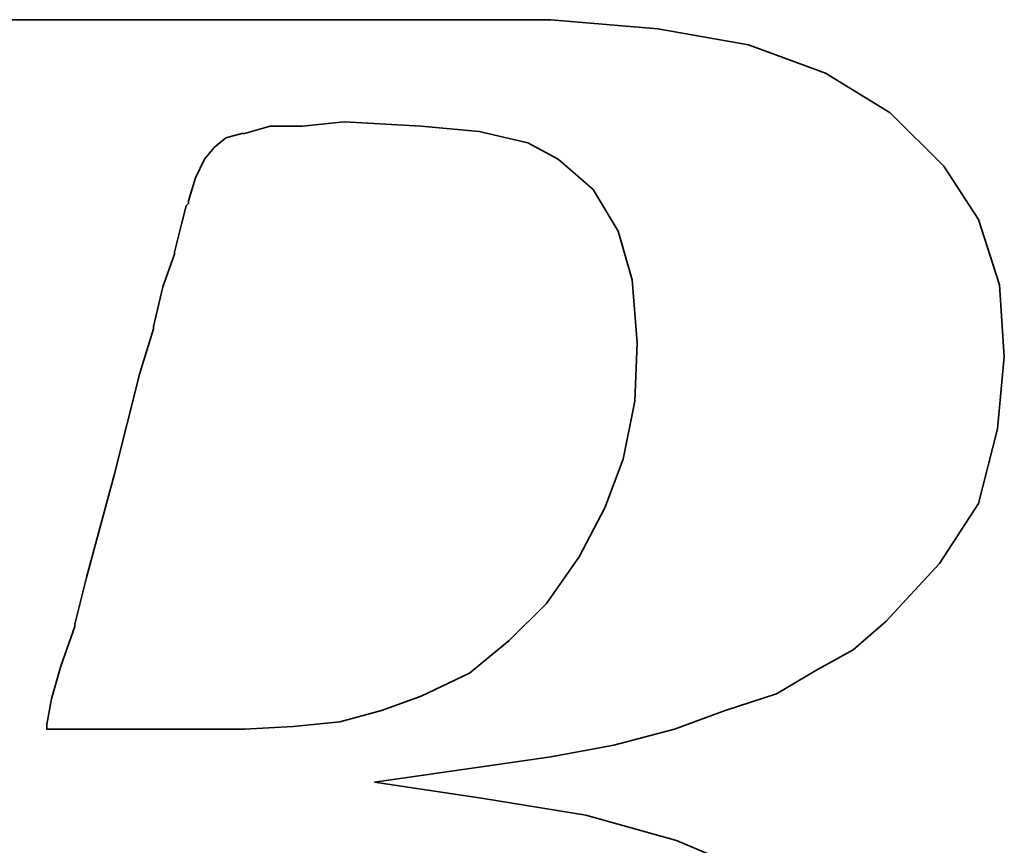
# Model space of a CAD drawing. Header units: millimetres. Extents: x 2 to 201, y -2 to 101.
# Tile 24 of 56: x 150.819 to 151.835, y 50.642 to 51.494. Entities that reach past the tile are written whole.
import ezdxf

# ---------------------------------------------------------------- set-up
doc = ezdxf.new("R2010")
doc.units = ezdxf.units.MM
doc.header["$LTSCALE"] = 0.1
doc.layers.add('layer 1', color=7, linetype='CONTINUOUS')

msp = doc.modelspace()

# ---------------------------------------------------------------- linework, layer by layer
at = {"layer": 'layer 1', "color": 1, "lineweight": 35}
for points, knots in [([(150.285, 50.009), (150.285, 50.009), (150.266, 49.9657), (150.266, 49.9657), (150.266, 49.9657), (150.266, 49.9657), (150.2635, 49.961), (150.2635, 49.961), (150.2635, 49.961), (150.2635, 49.961), (150.2635, 49.9585), (150.2635, 49.9585), (150.2635, 49.9585), (150.2635, 49.9585), (150.235, 49.93), (150.235, 49.93), (150.235, 49.93), (150.235, 49.93), (150.2325, 49.93), (150.2325, 49.93), (150.2325, 49.93), (150.2325, 49.93), (150.23, 49.9275), (150.23, 49.9275), (150.23, 49.9275), (150.23, 49.9275), (150.1915, 49.9082), (150.1915, 49.9082), (150.1915, 49.9082), (150.1915, 49.9082), (150.187, 49.9082), (150.187, 49.9082), (150.187, 49.9082), (150.187, 49.9082), (150.1845, 49.906), (150.1845, 49.906), (150.1845, 49.906), (150.1845, 49.906), (150.141, 49.901), (150.141, 49.901), (150.141, 49.901), (150.141, 49.901), (150.139, 49.901), (150.139, 49.901), (150.139, 49.901), (150.139, 49.901), (150.134, 49.901), (150.134, 49.901), (150.134, 49.901), (150.134, 49.901), (150.1195, 49.901), (150.1195, 49.901), (150.1195, 49.901), (150.1195, 49.901), (150.081, 49.901), (150.081, 49.901), (150.081, 49.901), (150.081, 49.901), (150.043, 49.901), (150.043, 49.901), (150.043, 49.901), (150.043, 49.901), (150.038, 49.901), (150.038, 49.901), (150.038, 49.901), (150.038, 49.901), (150.038, 49.8987), (150.038, 49.8987), (150.038, 49.8987), (150.038, 49.8987), (150.0355, 49.8962), (150.0355, 49.8962), (150.0355, 49.8962), (150.0355, 49.8962), (150.026, 49.8605), (150.026, 49.8605), (150.026, 49.8605), (150.026, 49.8605), (150.019, 49.8267), (150.019, 49.8267), (150.019, 49.8267), (150.019, 49.8267), (150.0235, 49.8267), (150.0235, 49.8267), (150.0235, 49.8267), (150.0235, 49.8267), (150.043, 49.8267), (150.043, 49.8267), (150.043, 49.8267), (150.043, 49.8267), (150.0955, 49.8267), (150.0955, 49.8267), (150.0955, 49.8267), (150.0955, 49.8267), (150.1678, 49.8267), (150.1678, 49.8267), (150.1678, 49.8267), (150.1678, 49.8267), (150.249, 49.8267), (150.249, 49.8267), (150.249, 49.8267), (150.249, 49.8267), (150.345, 49.8267), (150.345, 49.8267), (150.345, 49.8267), (150.345, 49.8267), (150.542, 49.8267), (150.542, 49.8267), (150.542, 49.8267), (150.542, 49.8267), (150.7435, 49.8267), (150.7435, 49.8267), (150.7435, 49.8267), (150.7435, 49.8267), (150.8395, 49.8267), (150.8395, 49.8267), (150.8395, 49.8267), (150.8395, 49.8267), (150.921, 49.8267), (150.921, 49.8267), (150.921, 49.8267), (150.921, 49.8267), (150.993, 49.8267), (150.993, 49.8267), (150.993, 49.8267), (150.993, 49.8267), (151.0455, 49.8267), (151.0455, 49.8267), (151.0455, 49.8267), (151.0455, 49.8267), (151.065, 49.8267), (151.065, 49.8267), (151.065, 49.8267), (151.065, 49.8267), (151.0795, 49.8267), (151.0795, 49.8267), (151.0795, 49.8267), (151.0795, 49.8267), (151.089, 49.8267), (151.089, 49.8267), (151.089, 49.8267), (151.089, 49.8267), (151.0935, 49.8267), (151.0935, 49.8267), (151.0935, 49.8267), (151.0935, 49.8267), (151.185, 49.8315), (151.185, 49.8315), (151.185, 49.8315), (151.185, 49.8315), (151.2735, 49.8435), (151.2735, 49.8435), (151.2735, 49.8435), (151.2735, 49.8435), (151.36, 49.865), (151.36, 49.865), (151.36, 49.865), (151.36, 49.865), (151.4415, 49.8915), (151.4415, 49.8915), (151.4415, 49.8915), (151.4415, 49.8915), (151.516, 49.93), (151.516, 49.93), (151.516, 49.93), (151.516, 49.93), (151.5805, 49.9657), (151.5805, 49.9657), (151.5805, 49.9657), (151.5805, 49.9657), (151.6285, 50.0042), (151.6285, 50.0042), (151.6285, 50.0042), (151.6285, 50.0042), (151.667, 50.045), (151.667, 50.045), (151.667, 50.045), (151.667, 50.045), (151.7055, 50.1005), (151.7055, 50.1005), (151.7055, 50.1005), (151.7055, 50.1005), (151.7365, 50.165), (151.7365, 50.165), (151.7365, 50.165), (151.7365, 50.165), (151.751, 50.23), (151.751, 50.23), (151.751, 50.23), (151.751, 50.23), (151.758, 50.297), (151.758, 50.297), (151.758, 50.297), (151.758, 50.297), (151.751, 50.376), (151.751, 50.376), (151.751, 50.376), (151.751, 50.376), (151.727, 50.4505), (151.727, 50.4505), (151.727, 50.4505), (151.727, 50.4505), (151.691, 50.508), (151.691, 50.508), (151.691, 50.508), (151.691, 50.508), (151.6405, 50.5635), (151.6405, 50.5635), (151.6405, 50.5635), (151.6405, 50.5635), (151.576, 50.6135), (151.576, 50.6135), (151.576, 50.6135), (151.576, 50.6135), (151.4965, 50.6472), (151.4965, 50.6472), (151.4965, 50.6472), (151.4965, 50.6472), (151.403, 50.6735), (151.403, 50.6735), (151.403, 50.6735), (151.403, 50.6735), (151.2975, 50.6905), (151.2975, 50.6905), (151.2975, 50.6905), (151.2975, 50.6905), (151.185, 50.7075), (151.185, 50.7075), (151.185, 50.7075), (151.185, 50.7075), (151.3, 50.724), (151.3, 50.724), (151.3, 50.724), (151.3, 50.724), (151.367, 50.7335), (151.367, 50.7335), (151.367, 50.7335), (151.367, 50.7335), (151.432, 50.7455), (151.432, 50.7455), (151.432, 50.7455), (151.432, 50.7455), (151.4945, 50.7622), (151.4945, 50.7622), (151.4945, 50.7622), (151.4945, 50.7622), (151.547, 50.7815), (151.547, 50.7815), (151.547, 50.7815), (151.547, 50.7815), (151.6, 50.7985), (151.6, 50.7985), (151.6, 50.7985), (151.6, 50.7985), (151.6405, 50.8225), (151.6405, 50.8225), (151.6405, 50.8225), (151.6405, 50.8225), (151.679, 50.844), (151.679, 50.844), (151.679, 50.844), (151.679, 50.844), (151.7128, 50.873), (151.7128, 50.873), (151.7128, 50.873), (151.7128, 50.873), (151.768, 50.933), (151.768, 50.933), (151.768, 50.933), (151.768, 50.933), (151.8085, 50.995), (151.8085, 50.995), (151.8085, 50.995), (151.8085, 50.995), (151.828, 51.072), (151.828, 51.072), (151.828, 51.072), (151.828, 51.072), (151.835, 51.1462), (151.835, 51.1462), (151.835, 51.1462), (151.835, 51.1462), (151.83, 51.2205), (151.83, 51.2205), (151.83, 51.2205), (151.83, 51.2205), (151.8085, 51.288), (151.8085, 51.288), (151.8085, 51.288), (151.8085, 51.288), (151.7725, 51.343), (151.7725, 51.343), (151.7725, 51.343), (151.7725, 51.343), (151.7173, 51.398), (151.7173, 51.398), (151.7173, 51.398), (151.7173, 51.398), (151.6503, 51.439), (151.6503, 51.439), (151.6503, 51.439), (151.6503, 51.439), (151.571, 51.468), (151.571, 51.468), (151.571, 51.468), (151.571, 51.468), (151.4775, 51.4845), (151.4775, 51.4845), (151.4775, 51.4845), (151.4775, 51.4845), (151.367, 51.494), (151.367, 51.494), (151.367, 51.494), (151.367, 51.494), (151.3575, 51.494), (151.3575, 51.494), (151.3575, 51.494), (151.3575, 51.494), (151.324, 51.494), (151.324, 51.494), (151.324, 51.494), (151.324, 51.494), (151.276, 51.494), (151.276, 51.494), (151.276, 51.494), (151.276, 51.494), (151.2135, 51.494), (151.2135, 51.494), (151.2135, 51.494), (151.2135, 51.494), (151.137, 51.494), (151.137, 51.494), (151.137, 51.494), (151.137, 51.494), (151.0555, 51.494), (151.0555, 51.494), (151.0555, 51.494), (151.0555, 51.494), (150.8728, 51.494), (150.8728, 51.494), (150.8728, 51.494), (150.8728, 51.494), (150.6905, 51.494), (150.6905, 51.494), (150.6905, 51.494), (150.6905, 51.494), (150.609, 51.494), (150.609, 51.494), (150.609, 51.494), (150.609, 51.494), (150.5325, 51.494), (150.5325, 51.494), (150.5325, 51.494), (150.5325, 51.494), (150.47, 51.494), (150.47, 51.494), (150.47, 51.494), (150.47, 51.494), (150.4198, 51.494), (150.4198, 51.494), (150.4198, 51.494), (150.4198, 51.494), (150.393, 51.494), (150.393, 51.494), (150.393, 51.494), (150.393, 51.494), (150.393, 51.4917), (150.393, 51.4917), (150.393, 51.4917), (150.393, 51.4917), (150.3905, 51.4895), (150.3905, 51.4895), (150.3905, 51.4895), (150.3905, 51.4895), (150.381, 51.451), (150.381, 51.451), (150.381, 51.451), (150.381, 51.451), (150.374, 51.42), (150.374, 51.42), (150.374, 51.42), (150.374, 51.42), (150.4265, 51.42), (150.4265, 51.42), (150.4265, 51.42), (150.4265, 51.42), (150.4745, 51.42), (150.4745, 51.42), (150.4745, 51.42), (150.4745, 51.42), (150.4893, 51.42), (150.4893, 51.42), (150.4893, 51.42), (150.4893, 51.42), (150.4938, 51.42), (150.4938, 51.42), (150.4938, 51.42), (150.4938, 51.42), (150.5275, 51.42), (150.5275, 51.42), (150.5275, 51.42), (150.5275, 51.42), (150.53, 51.42), (150.53, 51.42), (150.53, 51.42), (150.53, 51.42), (150.5325, 51.4172), (150.5325, 51.4172), (150.5325, 51.4172), (150.5325, 51.4172), (150.554, 51.4125), (150.554, 51.4125), (150.554, 51.4125), (150.554, 51.4125), (150.578, 51.408), (150.578, 51.408), (150.578, 51.408), (150.578, 51.408), (150.58, 51.408), (150.58, 51.408), (150.58, 51.408), (150.58, 51.408), (150.5945, 51.403), (150.5945, 51.403), (150.5945, 51.403), (150.5945, 51.403), (150.5995, 51.403), (150.5995, 51.403), (150.5995, 51.403), (150.5995, 51.403), (150.602, 51.398), (150.602, 51.398), (150.602, 51.398), (150.602, 51.398), (150.6185, 51.3787), (150.6185, 51.3787), (150.6185, 51.3787), (150.6185, 51.3787), (150.621, 51.3765), (150.621, 51.3765), (150.621, 51.3765), (150.621, 51.3765), (150.621, 51.374), (150.621, 51.374), (150.621, 51.374), (150.621, 51.374), (150.6305, 51.3455), (150.6305, 51.3455), (150.6305, 51.3455), (150.6305, 51.3455), (150.633, 51.3405), (150.633, 51.3405), (150.633, 51.3405), (150.633, 51.3405), (150.6305, 51.336), (150.6305, 51.336), (150.6305, 51.336), (150.6305, 51.336), (150.6235, 51.295), (150.6235, 51.295), (150.6235, 51.295), (150.6235, 51.295), (150.6235, 51.2805), (150.6235, 51.2805), (150.6235, 51.2805), (150.6235, 51.2805), (150.6235, 51.278), (150.6235, 51.278), (150.6235, 51.278), (150.6235, 51.278), (150.621, 51.276), (150.621, 51.276), (150.621, 51.276), (150.621, 51.276), (150.6163, 51.2615), (150.6163, 51.2615), (150.6163, 51.2615), (150.6163, 51.2615), (150.609, 51.24), (150.609, 51.24), (150.609, 51.24), (150.609, 51.24), (150.602, 51.211), (150.602, 51.211), (150.602, 51.211), (150.602, 51.211), (150.592, 51.1775), (150.592, 51.1775), (150.592, 51.1775), (150.592, 51.1775), (150.5705, 51.0957), (150.5705, 51.0957), (150.5705, 51.0957), (150.5705, 51.0957), (150.5445, 50.995), (150.5445, 50.995), (150.5445, 50.995), (150.5445, 50.995), (150.5155, 50.887), (150.5155, 50.887), (150.5155, 50.887), (150.5155, 50.887), (150.453, 50.6542), (150.453, 50.6542), (150.453, 50.6542), (150.453, 50.6542), (150.3905, 50.4195), (150.3905, 50.4195), (150.3905, 50.4195), (150.3905, 50.4195), (150.362, 50.309), (150.362, 50.309), (150.362, 50.309), (150.362, 50.309), (150.3355, 50.213), (150.3355, 50.213), (150.3355, 50.213), (150.3355, 50.213), (150.314, 50.1312), (150.314, 50.1312), (150.314, 50.1312), (150.314, 50.1312), (150.3068, 50.0977), (150.3068, 50.0977), (150.3068, 50.0977), (150.3068, 50.0977), (150.2995, 50.0667), (150.2995, 50.0667), (150.2995, 50.0667), (150.2995, 50.0667), (150.2995, 50.0645), (150.2995, 50.0645), (150.2995, 50.0645), (150.2995, 50.0645), (150.2925, 50.045), (150.2925, 50.045), (150.2925, 50.045), (150.2925, 50.045), (150.2875, 50.0257), (150.2875, 50.0257), (150.2875, 50.0257), (150.2875, 50.0257), (150.2875, 50.0185), (150.2875, 50.0185), (150.2875, 50.0185), (150.2875, 50.0185), (150.2875, 50.014), (150.2875, 50.014), (150.2875, 50.014), (150.2875, 50.014), (150.2875, 50.0115), (150.2875, 50.0115), (150.2875, 50.0115), (150.2875, 50.0115), (150.285, 50.009), (150.285, 50.009)], [0, 0, 0, 0, 0.007194, 0.007194, 0.007194, 0.007194, 0.014388, 0.014388, 0.014388, 0.014388, 0.021583, 0.021583, 0.021583, 0.021583, 0.028777, 0.028777, 0.028777, 0.028777, 0.035971, 0.035971, 0.035971, 0.035971, 0.043165, 0.043165, 0.043165, 0.043165, 0.05036, 0.05036, 0.05036, 0.05036, 0.057554, 0.057554, 0.057554, 0.057554, 0.064748, 0.064748, 0.064748, 0.064748, 0.071942, 0.071942, 0.071942, 0.071942, 0.079137, 0.079137, 0.079137, 0.079137, 0.086331, 0.086331, 0.086331, 0.086331, 0.093525, 0.093525, 0.093525, 0.093525, 0.100719, 0.100719, 0.100719, 0.100719, 0.107914, 0.107914, 0.107914, 0.107914, 0.115108, 0.115108, 0.115108, 0.115108, 0.122302, 0.122302, 0.122302, 0.122302, 0.129496, 0.129496, 0.129496, 0.129496, 0.136691, 0.136691, 0.136691, 0.136691, 0.143885, 0.143885, 0.143885, 0.143885, 0.151079, 0.151079, 0.151079, 0.151079, 0.158273, 0.158273, 0.158273, 0.158273, 0.165468, 0.165468, 0.165468, 0.165468, 0.172662, 0.172662, 0.172662, 0.172662, 0.179856, 0.179856, 0.179856, 0.179856, 0.18705, 0.18705, 0.18705, 0.18705, 0.194245, 0.194245, 0.194245, 0.194245, 0.201439, 0.201439, 0.201439, 0.201439, 0.208633, 0.208633, 0.208633, 0.208633, 0.215827, 0.215827, 0.215827, 0.215827, 0.223022, 0.223022, 0.223022, 0.223022, 0.230216, 0.230216, 0.230216, 0.230216, 0.23741, 0.23741, 0.23741, 0.23741, 0.244604, 0.244604, 0.244604, 0.244604, 0.251799, 0.251799, 0.251799, 0.251799, 0.258993, 0.258993, 0.258993, 0.258993, 0.266187, 0.266187, 0.266187, 0.266187, 0.273381, 0.273381, 0.273381, 0.273381, 0.280576, 0.280576, 0.280576, 0.280576, 0.28777, 0.28777, 0.28777, 0.28777, 0.294964, 0.294964, 0.294964, 0.294964, 0.302158, 0.302158, 0.302158, 0.302158, 0.309353, 0.309353, 0.309353, 0.309353, 0.316547, 0.316547, 0.316547, 0.316547, 0.323741, 0.323741, 0.323741, 0.323741, 0.330935, 0.330935, 0.330935, 0.330935, 0.338129, 0.338129, 0.338129, 0.33813, 0.345324, 0.345324, 0.345324, 0.345324, 0.352518, 0.352518, 0.352518, 0.352518, 0.359712, 0.359712, 0.359712, 0.359712, 0.366906, 0.366906, 0.366906, 0.366906, 0.374101, 0.374101, 0.374101, 0.374101, 0.381295, 0.381295, 0.381295, 0.381295, 0.388489, 0.388489, 0.388489, 0.388489, 0.395683, 0.395683, 0.395683, 0.395683, 0.402878, 0.402878, 0.402878, 0.402878, 0.410072, 0.410072, 0.410072, 0.410072, 0.417266, 0.417266, 0.417266, 0.417266, 0.42446, 0.42446, 0.42446, 0.42446, 0.431655, 0.431655, 0.431655, 0.431655, 0.438849, 0.438849, 0.438849, 0.438849, 0.446043, 0.446043, 0.446043, 0.446043, 0.453237, 0.453237, 0.453237, 0.453237, 0.460432, 0.460432, 0.460432, 0.460432, 0.467626, 0.467626, 0.467626, 0.467626, 0.47482, 0.47482, 0.47482, 0.47482, 0.482014, 0.482014, 0.482014, 0.482014, 0.489209, 0.489209, 0.489209, 0.489209, 0.496403, 0.496403, 0.496403, 0.496403, 0.503597, 0.503597, 0.503597, 0.503597, 0.510791, 0.510791, 0.510791, 0.510791, 0.517986, 0.517986, 0.517986, 0.517986, 0.52518, 0.52518, 0.52518, 0.52518, 0.532374, 0.532374, 0.532374, 0.532374, 0.539568, 0.539568, 0.539568, 0.539568, 0.546763, 0.546763, 0.546763, 0.546763, 0.553957, 0.553957, 0.553957, 0.553957, 0.561151, 0.561151, 0.561151, 0.561151, 0.568345, 0.568345, 0.568345, 0.568345, 0.57554, 0.57554, 0.57554, 0.57554, 0.582734, 0.582734, 0.582734, 0.582734, 0.589928, 0.589928, 0.589928, 0.589928, 0.597122, 0.597122, 0.597122, 0.597122, 0.604317, 0.604317, 0.604317, 0.604317, 0.611511, 0.611511, 0.611511, 0.611511, 0.618705, 0.618705, 0.618705, 0.618705, 0.625899, 0.625899, 0.625899, 0.625899, 0.633094, 0.633094, 0.633094, 0.633094, 0.640288, 0.640288, 0.640288, 0.640288, 0.647482, 0.647482, 0.647482, 0.647482, 0.654676, 0.654676, 0.654676, 0.654676, 0.661871, 0.661871, 0.661871, 0.661871, 0.669065, 0.669065, 0.669065, 0.669065, 0.676259, 0.676259, 0.676259, 0.676259, 0.683453, 0.683453, 0.683453, 0.683453, 0.690647, 0.690647, 0.690647, 0.690647, 0.697842, 0.697842, 0.697842, 0.697842, 0.705036, 0.705036, 0.705036, 0.705036, 0.71223, 0.71223, 0.71223, 0.71223, 0.719424, 0.719424, 0.719424, 0.719424, 0.726619, 0.726619, 0.726619, 0.726619, 0.733813, 0.733813, 0.733813, 0.733813, 0.741007, 0.741007, 0.741007, 0.741007, 0.748201, 0.748201, 0.748201, 0.748201, 0.755396, 0.755396, 0.755396, 0.755396, 0.76259, 0.76259, 0.76259, 0.76259, 0.769784, 0.769784, 0.769784, 0.769784, 0.776978, 0.776978, 0.776978, 0.776978, 0.784173, 0.784173, 0.784173, 0.784173, 0.791367, 0.791367, 0.791367, 0.791367, 0.798561, 0.798561, 0.798561, 0.798561, 0.805755, 0.805755, 0.805755, 0.805755, 0.81295, 0.81295, 0.81295, 0.81295, 0.820144, 0.820144, 0.820144, 0.820144, 0.827338, 0.827338, 0.827338, 0.827338, 0.834532, 0.834532, 0.834532, 0.834532, 0.841727, 0.841727, 0.841727, 0.841727, 0.848921, 0.848921, 0.848921, 0.848921, 0.856115, 0.856115, 0.856115, 0.856115, 0.863309, 0.863309, 0.863309, 0.863309, 0.870504, 0.870504, 0.870504, 0.870504, 0.877698, 0.877698, 0.877698, 0.877698, 0.884892, 0.884892, 0.884892, 0.884892, 0.892086, 0.892086, 0.892086, 0.892086, 0.899281, 0.899281, 0.899281, 0.899281, 0.906475, 0.906475, 0.906475, 0.906475, 0.913669, 0.913669, 0.913669, 0.913669, 0.920863, 0.920863, 0.920863, 0.920863, 0.928058, 0.928058, 0.928058, 0.928058, 0.935252, 0.935252, 0.935252, 0.935252, 0.942446, 0.942446, 0.942446, 0.942446, 0.94964, 0.94964, 0.94964, 0.94964, 0.956835, 0.956835, 0.956835, 0.956835, 0.964029, 0.964029, 0.964029, 0.964029, 0.971223, 0.971223, 0.971223, 0.971223, 0.978417, 0.978417, 0.978417, 0.978417, 0.985612, 0.985612, 0.985612, 0.985612, 0.992806, 0.992806, 0.992806, 0.992806, 1, 1, 1, 1]), ([(151, 51.331), (151, 51.331), (150.993, 51.307), (150.993, 51.307), (150.993, 51.307), (150.993, 51.307), (150.993, 51.3045), (150.993, 51.3045), (150.993, 51.3045), (150.993, 51.3045), (150.9905, 51.302), (150.9905, 51.302), (150.9905, 51.302), (150.9905, 51.302), (150.9855, 51.283), (150.9855, 51.283), (150.9855, 51.283), (150.9855, 51.283), (150.9785, 51.2542), (150.9785, 51.2542), (150.9785, 51.2542), (150.9785, 51.2542), (150.9785, 51.252), (150.9785, 51.252), (150.9785, 51.252), (150.9785, 51.252), (150.9665, 51.2185), (150.9665, 51.2185), (150.9665, 51.2185), (150.9665, 51.2185), (150.9568, 51.1775), (150.9568, 51.1775), (150.9568, 51.1775), (150.9568, 51.1775), (150.9568, 51.175), (150.9568, 51.175), (150.9568, 51.175), (150.9568, 51.175), (150.9425, 51.1295), (150.9425, 51.1295), (150.9425, 51.1295), (150.9425, 51.1295), (150.916, 51.024), (150.916, 51.024), (150.916, 51.024), (150.916, 51.024), (150.8875, 50.9185), (150.8875, 50.9185), (150.8875, 50.9185), (150.8875, 50.9185), (150.8755, 50.8705), (150.8755, 50.8705), (150.8755, 50.8705), (150.8755, 50.8705), (150.8755, 50.868), (150.8755, 50.868), (150.8755, 50.868), (150.8755, 50.868), (150.861, 50.827), (150.861, 50.827), (150.861, 50.827), (150.861, 50.827), (150.8515, 50.7935), (150.8515, 50.7935), (150.8515, 50.7935), (150.8515, 50.7935), (150.8465, 50.767), (150.8465, 50.767), (150.8465, 50.767), (150.8465, 50.767), (150.8465, 50.7622), (150.8465, 50.7622), (150.8465, 50.7622), (150.8465, 50.7622), (150.8585, 50.7622), (150.8585, 50.7622), (150.8585, 50.7622), (150.8585, 50.7622), (150.897, 50.7622), (150.897, 50.7622), (150.897, 50.7622), (150.897, 50.7622), (150.94, 50.7622), (150.94, 50.7622), (150.94, 50.7622), (150.94, 50.7622), (150.9835, 50.7622), (150.9835, 50.7622), (150.9835, 50.7622), (150.9835, 50.7622), (151.017, 50.7622), (151.017, 50.7622), (151.017, 50.7622), (151.017, 50.7622), (151.041, 50.7622), (151.041, 50.7622), (151.041, 50.7622), (151.041, 50.7622), (151.0505, 50.7622), (151.0505, 50.7622), (151.0505, 50.7622), (151.0505, 50.7622), (151.101, 50.7647), (151.101, 50.7647), (151.101, 50.7647), (151.101, 50.7647), (151.149, 50.7697), (151.149, 50.7697), (151.149, 50.7697), (151.149, 50.7697), (151.192, 50.7815), (151.192, 50.7815), (151.192, 50.7815), (151.192, 50.7815), (151.233, 50.796), (151.233, 50.796), (151.233, 50.796), (151.233, 50.796), (151.283, 50.82), (151.283, 50.82), (151.283, 50.82), (151.283, 50.82), (151.324, 50.8535), (151.324, 50.8535), (151.324, 50.8535), (151.324, 50.8535), (151.3625, 50.8917), (151.3625, 50.8917), (151.3625, 50.8917), (151.3625, 50.8917), (151.396, 50.94), (151.396, 50.94), (151.396, 50.94), (151.396, 50.94), (151.4225, 50.9905), (151.4225, 50.9905), (151.4225, 50.9905), (151.4225, 50.9905), (151.4415, 51.0405), (151.4415, 51.0405), (151.4415, 51.0405), (151.4415, 51.0405), (151.4535, 51.1005), (151.4535, 51.1005), (151.4535, 51.1005), (151.4535, 51.1005), (151.456, 51.1605), (151.456, 51.1605), (151.456, 51.1605), (151.456, 51.1605), (151.451, 51.2255), (151.451, 51.2255), (151.451, 51.2255), (151.451, 51.2255), (151.4365, 51.276), (151.4365, 51.276), (151.4365, 51.276), (151.4365, 51.276), (151.4105, 51.319), (151.4105, 51.319), (151.4105, 51.319), (151.4105, 51.319), (151.3745, 51.3502), (151.3745, 51.3502), (151.3745, 51.3502), (151.3745, 51.3502), (151.343, 51.367), (151.343, 51.367), (151.343, 51.367), (151.343, 51.367), (151.293, 51.3787), (151.293, 51.3787), (151.293, 51.3787), (151.293, 51.3787), (151.233, 51.384), (151.233, 51.384), (151.233, 51.384), (151.233, 51.384), (151.1535, 51.3885), (151.1535, 51.3885), (151.1535, 51.3885), (151.1535, 51.3885), (151.1105, 51.384), (151.1105, 51.384), (151.1105, 51.384), (151.1105, 51.384), (151.1083, 51.384), (151.1083, 51.384), (151.1083, 51.384), (151.1083, 51.384), (151.077, 51.384), (151.077, 51.384), (151.077, 51.384), (151.077, 51.384), (151.0505, 51.3765), (151.0505, 51.3765), (151.0505, 51.3765), (151.0505, 51.3765), (151.048, 51.3765), (151.048, 51.3765), (151.048, 51.3765), (151.048, 51.3765), (151.0315, 51.372), (151.0315, 51.372), (151.0315, 51.372), (151.0315, 51.372), (151.0195, 51.362), (151.0195, 51.362), (151.0195, 51.362), (151.0195, 51.362), (151.0095, 51.3502), (151.0095, 51.3502), (151.0095, 51.3502), (151.0095, 51.3502), (151, 51.331), (151, 51.331)], [0, 0, 0, 0, 0.018519, 0.018519, 0.018519, 0.018519, 0.037037, 0.037037, 0.037037, 0.037037, 0.055556, 0.055556, 0.055556, 0.055556, 0.074074, 0.074074, 0.074074, 0.074074, 0.092593, 0.092593, 0.092593, 0.092593, 0.111111, 0.111111, 0.111111, 0.111111, 0.12963, 0.12963, 0.12963, 0.12963, 0.148148, 0.148148, 0.148148, 0.148148, 0.166667, 0.166667, 0.166667, 0.166667, 0.185185, 0.185185, 0.185185, 0.185185, 0.203704, 0.203704, 0.203704, 0.203704, 0.222222, 0.222222, 0.222222, 0.222222, 0.240741, 0.240741, 0.240741, 0.240741, 0.259259, 0.259259, 0.259259, 0.259259, 0.277778, 0.277778, 0.277778, 0.277778, 0.296296, 0.296296, 0.296296, 0.296296, 0.314815, 0.314815, 0.314815, 0.314815, 0.333333, 0.333333, 0.333333, 0.333333, 0.351852, 0.351852, 0.351852, 0.351852, 0.37037, 0.37037, 0.37037, 0.37037, 0.388889, 0.388889, 0.388889, 0.388889, 0.407407, 0.407407, 0.407407, 0.407407, 0.425926, 0.425926, 0.425926, 0.425926, 0.444444, 0.444444, 0.444444, 0.444444, 0.462963, 0.462963, 0.462963, 0.462963, 0.481481, 0.481481, 0.481481, 0.481481, 0.5, 0.5, 0.5, 0.5, 0.518519, 0.518519, 0.518519, 0.518519, 0.537037, 0.537037, 0.537037, 0.537037, 0.555556, 0.555556, 0.555556, 0.555556, 0.574074, 0.574074, 0.574074, 0.574074, 0.592593, 0.592593, 0.592593, 0.592593, 0.611111, 0.611111, 0.611111, 0.611111, 0.62963, 0.62963, 0.62963, 0.62963, 0.648148, 0.648148, 0.648148, 0.648148, 0.666667, 0.666667, 0.666667, 0.666667, 0.685185, 0.685185, 0.685185, 0.685185, 0.703704, 0.703704, 0.703704, 0.703704, 0.722222, 0.722222, 0.722222, 0.722222, 0.740741, 0.740741, 0.740741, 0.740741, 0.759259, 0.759259, 0.759259, 0.759259, 0.777778, 0.777778, 0.777778, 0.777778, 0.796296, 0.796296, 0.796296, 0.796296, 0.814815, 0.814815, 0.814815, 0.814815, 0.833333, 0.833333, 0.833333, 0.833333, 0.851852, 0.851852, 0.851852, 0.851852, 0.87037, 0.87037, 0.87037, 0.87037, 0.888889, 0.888889, 0.888889, 0.888889, 0.907407, 0.907407, 0.907407, 0.907407, 0.925926, 0.925926, 0.925926, 0.925926, 0.944444, 0.944444, 0.944444, 0.944444, 0.962963, 0.962963, 0.962963, 0.962963, 0.981481, 0.981481, 0.981481, 0.981481, 1, 1, 1, 1])]:
    msp.add_open_spline(points, degree=3, knots=knots, dxfattribs=at)

doc.saveas('drawing.dxf')
